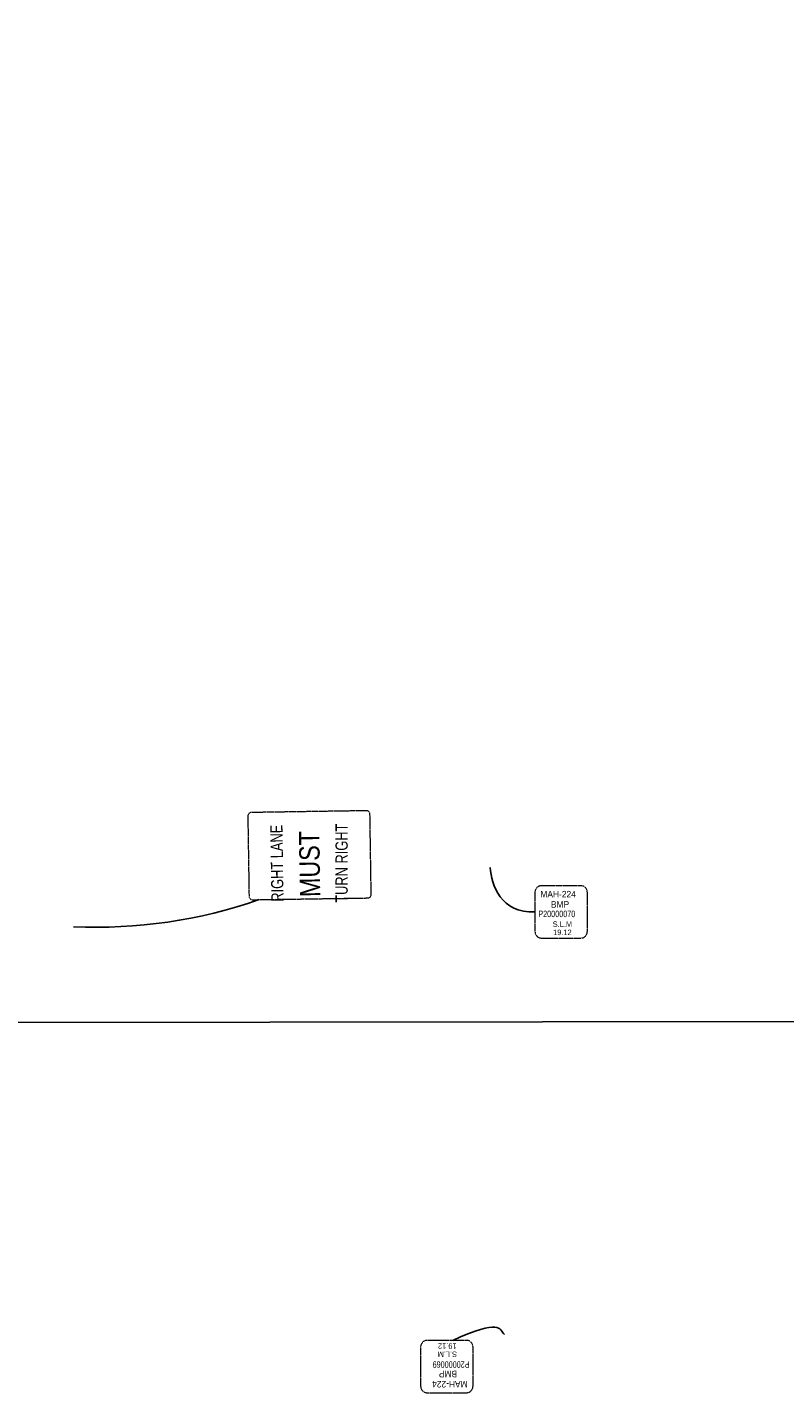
# Model space of a CAD drawing. Extents: x 2474761 to 2485264, y 499455 to 501118.
# Tile 21 of 30: x 2482421 to 2482638, y 500054 to 500445. Entities that reach past the tile are written whole.
import ezdxf
from ezdxf.enums import TextEntityAlignment as Align

# ---------------------------------------------------------------- set-up
doc = ezdxf.new("R2010")
doc.units = 21
doc.header["$MEASUREMENT"] = 0
doc.linetypes.add('DGN Style 2', pattern=[0.017105, 0.010263, -0.006842])
doc.layers.add('SC_Scratch1', color=7, linetype='Continuous', plot=False)
doc.layers.add('SH_Text', color=7, linetype='Continuous')
doc.layers.add('SN_X_Public', color=3, linetype='Continuous')
doc.styles.add('Style-ISO_FONTLEFT', font='ISO_FONTLEFT.shx')

msp = doc.modelspace()

# ---------------------------------------------------------------- linework, layer by layer
at = {"layer": 'SC_Scratch1', "flags": 128}
msp.add_lwpolyline([(2479476.72, 500116.06), (2480100.14, 500131.93), (2481331.82, 500143.98), (2481983.86, 500159.28), (2482687.05, 500160), (2483435.82, 500165.39), (2484029.96, 500184.52), (2484461.06, 500204.03), (2484280.92, 500836.22), (2477604.76, 500751.23)], dxfattribs=at)
at = {"layer": 'SH_Text'}
msp.add_arc((2482440.88, 500328.37), 141.37, 267.3488, 289.2538, dxfattribs=at)
for points in [[(2482566.53, 500191.39), (2482556.77, 500190.93), (2482554.08, 500199.13), (2482553.66, 500204.12)], [(2482542.99, 500068.59), (2482556.86, 500074.87), (2482556.12, 500071.93), (2482557.82, 500070.27)]]:
    msp.add_open_spline(points, degree=3, dxfattribs=at)
at = {"layer": 'SN_X_Public', "color": 132, "linetype": 'DGN Style 2', "lineweight": 0, "flags": 128}
for points in [[(2482484.25, 500218.85), (2482484.6, 500195.86), (2482484.6, 500195.86, 0.414214), (2482485.62, 500194.87), (2482485.62, 500194.87), (2482518.62, 500195.38), (2482518.62, 500195.38, 0.414214), (2482519.6, 500196.4), (2482519.6, 500196.4), (2482519.25, 500219.39), (2482519.25, 500219.39, 0.414214), (2482518.23, 500220.38), (2482518.23, 500220.38), (2482485.23, 500219.87), (2482485.23, 500219.87, 0.414214)], [(2482579.66, 500198.89), (2482568.41, 500198.89, 0.414214), (2482566.53, 500197.01), (2482566.53, 500185.76, 0.414214), (2482568.41, 500183.89), (2482579.66, 500183.89, 0.414214), (2482581.53, 500185.76), (2482581.53, 500197.01, 0.414214)], [(2482535.65, 500053.59), (2482546.9, 500053.59, 0.414214), (2482548.77, 500055.47), (2482548.77, 500066.72, 0.414214), (2482546.9, 500068.59), (2482535.65, 500068.59, 0.414214), (2482533.77, 500066.72), (2482533.77, 500055.47, 0.414214)]]:
    msp.add_lwpolyline(points, format="xyb", close=True, dxfattribs=at)

# ---------------------------------------------------------------- texts
at = {"layer": 'SN_X_Public', "color": 7, "linetype": 'Continuous', "lineweight": 0, "style": 'Style-ISO_FONTLEFT'}
for s, height, rotation, width, p in [('RIGHT LANE', 3.5, 90.884, 0.785714, (2482492.59, 500205.34)), ('MUST', 5.833, 90.884, 0.857144, (2482501.96, 500205.1)), ('TURN RIGHT', 3.5, 90, 0.785714, (2482511.12, 500205.35)), ('P20000069', 1.875, 180, 0.79984, (2482542.49, 500061.66)), ('MAH-224', 1.875, 180, 0.959808, (2482542.14, 500056.02)), ('BMP', 1.875, 180, 0.959808, (2482541.6, 500058.94))]:
    msp.add_text(s, height=height, rotation=rotation, dxfattribs=dict(at, width=width)).set_placement(p, align=Align.MIDDLE_CENTER)
for s, width, p in [('MAH-224', 0.959808, (2482573.16, 500196.47)), ('BMP', 0.959808, (2482573.7, 500193.54)), ('P20000070', 0.79984, (2482572.78, 500190.82))]:
    msp.add_text(s, height=1.875, dxfattribs=dict(at, width=width)).set_placement(p, align=Align.MIDDLE_CENTER)
at = {"layer": 'SN_X_Public', "color": 7, "linetype": 'Continuous', "lineweight": 0, "insert": (2482574.38, 500186.69), "char_height": 1.5753, "attachment_point": 5, "line_spacing_factor": 0.9, "style": 'Style-ISO_FONTLEFT'}
msp.add_mtext('\\H1x;\\W0.929814;S.L.M\\P19.12', dxfattribs=at)
at = {"layer": 'SN_X_Public', "color": 7, "linetype": 'Continuous', "lineweight": 0, "insert": (2482541.41, 500065.79), "char_height": 1.5753, "attachment_point": 5, "rotation": 180, "line_spacing_factor": 0.9, "style": 'Style-ISO_FONTLEFT'}
msp.add_mtext('\\H1x;\\W0.929814;S.L.M\\P19.12', dxfattribs=at)

doc.saveas('drawing.dxf')
